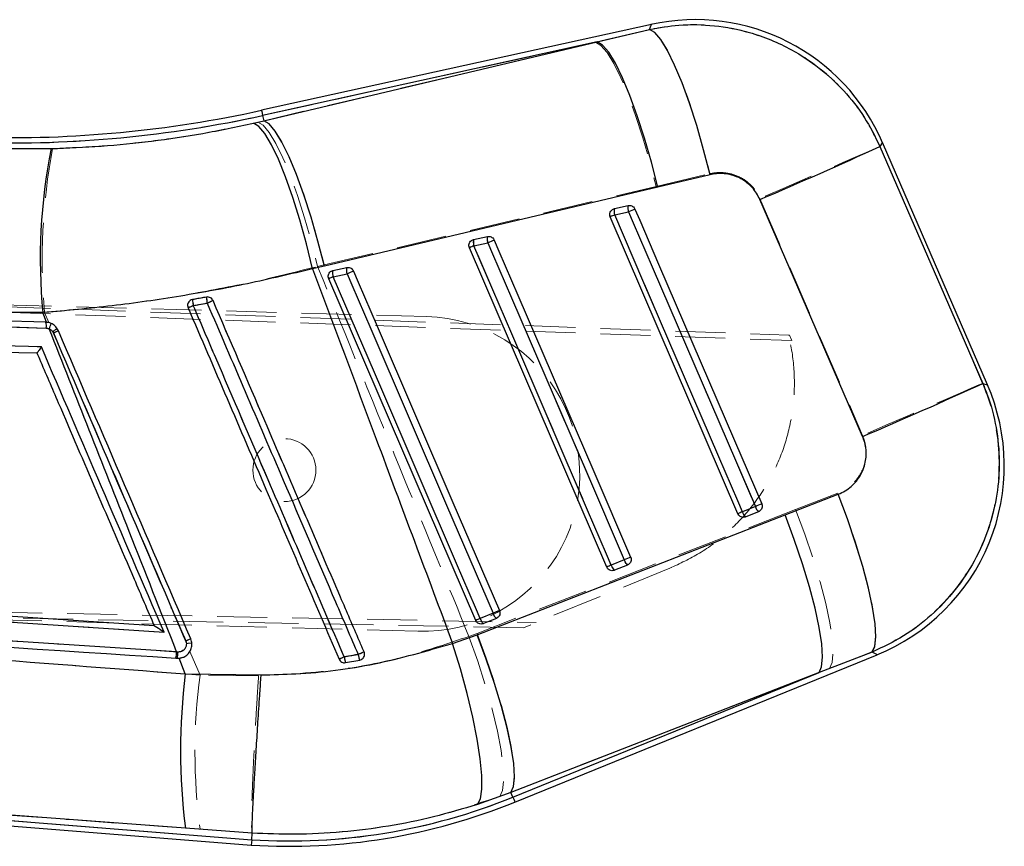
# Model space of a CAD drawing. Header units: millimetres. Extents: x 42 to 356, y 8 to 287.
# Tile 3 of 16: x 179 to 204, y 26 to 47. Entities that reach past the tile are written whole.
import ezdxf

# ---------------------------------------------------------------- set-up
doc = ezdxf.new("R2010")
doc.units = ezdxf.units.MM
doc.linetypes.add('HIDDEN', pattern=[1.905, 1.27, -0.635])

msp = doc.modelspace()

# ---------------------------------------------------------------- linework, layer by layer
at = {"color": 7, "linetype": 'Continuous', "lineweight": 25}
for p, q in [((195.068584, 47.13644), (185.167395, 44.955812)), ((193.691843, 46.694408), (195.015275, 47.009282)), ((193.691843, 46.694408), (185.196557, 44.823415)), ((185.225681, 44.69118), (193.691843, 46.694408)), ((185.196557, 44.823415), (185.225681, 44.69118)), ((184.963555, 44.629825), (185.225681, 44.69118)), ((203.599267, 37.980947), (200.931989, 44.138627)), ((177.958638, 43.991542), (179.827125, 43.982292)), ((196.555302, 43.317914), (195.231207, 43.004754)), ((195.231207, 43.004754), (186.764904, 40.99865)), ((194.126994, 42.45838), (194.478647, 42.535827)), ((197.263495, 34.709026), (194.02095, 42.249932)), ((194.09334, 42.446553), (194.126994, 42.45838)), ((194.135726, 42.300341), (194.487379, 42.377784)), ((190.554165, 41.671506), (190.905818, 41.748954)), ((190.520742, 41.659793), (190.554165, 41.671506)), ((190.562882, 41.513512), (190.914535, 41.590956)), ((193.934777, 33.354411), (190.448114, 41.463054)), ((186.764904, 40.99865), (186.467261, 40.929577)), ((186.948062, 40.872994), (186.981329, 40.88463)), ((186.981329, 40.88463), (187.332981, 40.962077)), ((186.990046, 40.726666), (187.341698, 40.804111)), ((190.606058, 31.999795), (186.87527, 40.676174)), ((179.696501, 39.572099), (158.067048, 40.25211)), ((158.075702, 40.100801), (179.704853, 39.424548)), ((183.418453, 40.148574), (183.383749, 40.138003)), ((179.617182, 39.8163), (177.514286, 39.830582)), ((179.714077, 39.571113), (179.617182, 39.8163)), ((179.714077, 39.571113), (179.696501, 39.572099)), ((179.704853, 39.424548), (179.77842, 39.40826)), ((198.46277, 34.678154), (199.807846, 35.203102)), ((197.706007, 34.892801), (197.378383, 34.759478)), ((197.787904, 34.761312), (197.46028, 34.627985)), ((190.643959, 31.635383), (198.46277, 34.678154)), ((197.46028, 34.627985), (197.445609, 34.622898)), ((194.377259, 33.538222), (194.049627, 33.404898)), ((182.44432, 31.865564), (158.359517, 33.448504)), ((194.131554, 33.273367), (194.116645, 33.26821)), ((194.459186, 33.406695), (194.131554, 33.273367)), ((183.015064, 31.198122), (157.88816, 32.845793)), ((191.048519, 32.183633), (190.720894, 32.050308)), ((191.13046, 32.052078), (190.802836, 31.918751)), ((182.44432, 31.865564), (182.444856, 31.865529)), ((190.802836, 31.918751), (190.787756, 31.913546)), ((190.021314, 31.414606), (190.643959, 31.635383)), ((182.993316, 31.041917), (183.024817, 31.039851)), ((183.046409, 31.195996), (183.015064, 31.198122)), ((183.024817, 31.039851), (183.077157, 31.040291)), ((183.233903, 30.641799), (183.077157, 31.040291)), ((187.661656, 30.989417), (187.683278, 30.995173)), ((191.601501, 27.385238), (200.800434, 31.128728)), ((200.668388, 31.195152), (199.321628, 30.673293)), ((187.302501, 30.926466), (187.661656, 30.989417)), ((183.233903, 30.641799), (185.159788, 30.616546)), ((199.321628, 30.673293), (191.50091, 27.632424)), ((191.550405, 27.510808), (199.321628, 30.673293)), ((156.135221, 28.596268), (184.909657, 26.291482)), ((183.235929, 26.725935), (159.073439, 28.496925)), ((159.073439, 28.496925), (184.919298, 26.426714)), ((191.50091, 27.632424), (190.648765, 27.326379)), ((191.550405, 27.510808), (191.50091, 27.632424)), ((184.931413, 26.596834), (183.235929, 26.725935)), ((184.919298, 26.426714), (184.931413, 26.59675)), ((184.931413, 26.59675), (184.931413, 26.596834)), ((184.919298, 26.426714), (184.909657, 26.291482))]:
    msp.add_line(p, q, dxfattribs=at)
at = {"color": 7, "linetype": 'HIDDEN', "lineweight": 18}
for p, q in [((195.015655, 47.010199), (193.65085, 46.68538)), ((185.196557, 44.823415), (193.65085, 46.68538)), ((193.65085, 46.68538), (185.225726, 44.690952)), ((185.196557, 44.823415), (185.225726, 44.690952)), ((185.225726, 44.690952), (185.077437, 44.655916)), ((179.864921, 43.984991), (177.958675, 43.993203)), ((195.187875, 43.023116), (196.553298, 43.345552)), ((186.762721, 41.027846), (195.187875, 43.023116)), ((194.47846, 42.535735), (194.126808, 42.458288)), ((197.821536, 42.715529), (200.426602, 36.698496)), ((194.02095, 42.249932), (194.135808, 42.299296)), ((194.126808, 42.458288), (194.088206, 42.443894)), ((194.487461, 42.376742), (194.135808, 42.299296)), ((190.905624, 41.748859), (190.553971, 41.671411)), ((190.553971, 41.671411), (190.515437, 41.657052)), ((190.914617, 41.589878), (190.562964, 41.512431)), ((186.594323, 40.988426), (186.762721, 41.027846)), ((153.795634, 40.86884), (198.548467, 39.243844)), ((186.981135, 40.884533), (186.942645, 40.870198)), ((187.332787, 40.961981), (186.981135, 40.884533)), ((187.34178, 40.803009), (186.990128, 40.725562)), ((189.358377, 39.719381), (153.790981, 40.700147)), ((153.791525, 40.719893), (198.631883, 39.105417)), ((183.37451, 40.13355), (183.418446, 40.148567)), ((179.660604, 39.816154), (179.769494, 39.562175)), ((179.884956, 39.301914), (179.866769, 39.335278)), ((198.572286, 39.242979), (198.631883, 39.105417)), ((199.803666, 35.233355), (198.726111, 34.813711)), ((198.726111, 34.813711), (190.640532, 31.671192)), ((197.263495, 34.709026), (197.378383, 34.758404)), ((197.378383, 34.758404), (197.706007, 34.891729)), ((197.460429, 34.628031), (197.78806, 34.761358)), ((197.450773, 34.624489), (197.460429, 34.628031)), ((194.049657, 33.403799), (194.377281, 33.537125)), ((195.534096, 33.325965), (191.818067, 31.813733)), ((194.121987, 33.26985), (194.13171, 33.273415)), ((194.13171, 33.273415), (194.459342, 33.406742)), ((195.581258, 33.345156), (195.534096, 33.325965)), ((191.818067, 31.813733), (153.565817, 32.534537)), ((153.569923, 32.683485), (192.140416, 31.944911)), ((153.570466, 32.703186), (189.137862, 31.72242)), ((190.720931, 32.049191), (191.048556, 32.182517)), ((190.802992, 31.918799), (191.130624, 32.052126)), ((190.793224, 31.915219), (190.802992, 31.918799)), ((190.640532, 31.671192), (190.435291, 31.593793)), ((183.262259, 31.414077), (183.246285, 31.478912)), ((183.3504, 31.208458), (183.607713, 30.608214)), ((187.772901, 31.198931), (187.77679, 31.183499)), ((199.584656, 30.780332), (200.663232, 31.197748)), ((191.498481, 27.638392), (199.584656, 30.780332)), ((199.584656, 30.780332), (191.550405, 27.510808)), ((185.095132, 30.594527), (183.607713, 30.608214)), ((184.919298, 26.426714), (159.312685, 28.477763)), ((191.217624, 27.531117), (191.498481, 27.638392)), ((191.550405, 27.510808), (191.498481, 27.638392)), ((183.608525, 26.69629), (184.931361, 26.596449))]:
    msp.add_line(p, q, dxfattribs=at)
at = {"color": 8, "linetype": 'Continuous', "lineweight": 25, "flags": 128}
for points in [[(195.015275, 47.009282), (195.062616, 47.122203), (195.068584, 47.13644)], [(185.167395, 44.955812), (185.169221, 44.947533), (185.174689, 44.922697), (185.183801, 44.881318), (185.196557, 44.823415)], [(200.931989, 44.138627), (200.925031, 44.127235), (200.869621, 44.036497)], [(203.480043, 38.01907), (203.586445, 37.985047), (203.599267, 37.980947)], [(200.800434, 31.128728), (200.786323, 31.135828), (200.668388, 31.195152)], [(191.550405, 27.510808), (191.572749, 27.455891), (191.588723, 27.416645), (191.598312, 27.393091), (191.601501, 27.385238)]]:
    msp.add_lwpolyline(points, dxfattribs=at)
at = {"color": 7, "linetype": 'Continuous', "lineweight": 25, "flags": 128}
for points in [[(196.555302, 43.317914), (196.393066, 43.954156), (196.217418, 44.56667), (196.032994, 45.13926), (195.844681, 45.656785), (195.657455, 46.105561), (195.476264, 46.473719), (195.3059, 46.751526), (195.150868, 46.931634), (195.015275, 47.009282)], [(195.231207, 43.004754), (195.069001, 43.637652), (194.893517, 44.24717), (194.709346, 44.817352), (194.521309, 45.333273), (194.334336, 45.781427), (194.153317, 46.150082), (193.982982, 46.429587), (193.827809, 46.612627), (193.691843, 46.694408)], [(186.467261, 40.929577), (186.310814, 41.563461), (186.140955, 42.174046), (185.962126, 42.745364), (185.779006, 43.262479), (185.596385, 43.71187), (185.419031, 44.081787), (185.251587, 44.362559), (185.098425, 44.546844), (184.963555, 44.629825)], [(186.764904, 40.99865), (186.602712, 41.631909), (186.427221, 42.241833), (186.243051, 42.812438), (186.055013, 43.328777), (185.86804, 43.777317), (185.687029, 44.146308), (185.516723, 44.426081), (185.361587, 44.609305), (185.225681, 44.69118)], [(200.869621, 44.036497), (202.163757, 41.053348), (203.480043, 38.01907)], [(200.429448, 36.669514), (199.115366, 39.704676), (197.823428, 42.6887)], [(197.378383, 34.759478), (197.258093, 35.039206), (196.77695, 36.158117), (194.852375, 40.633762), (194.135726, 42.300341)], [(194.487379, 42.377784), (194.607661, 42.098055), (195.088812, 40.979145), (197.013386, 36.503501), (197.706007, 34.892801)], [(194.64966, 42.446716), (194.769942, 42.166987), (195.251071, 41.04807), (197.1756, 36.572403), (197.868199, 34.961699)], [(194.049627, 33.404898), (193.929345, 33.684626), (193.448209, 34.803537), (191.523657, 39.279183), (190.562882, 41.513512)], [(190.914535, 41.590956), (191.034824, 41.311227), (191.515961, 40.192316), (193.440513, 35.716672), (194.377259, 33.538222)], [(191.076823, 41.659848), (191.197105, 41.380119), (191.678234, 40.261204), (193.602749, 35.785543), (194.539481, 33.607091)], [(187.341698, 40.804111), (187.46198, 40.524383), (187.943117, 39.405472), (189.867654, 34.929828), (191.048519, 32.183633)], [(187.503979, 40.872976), (187.624262, 40.593248), (188.10539, 39.474334), (190.029905, 34.998679), (191.210755, 32.25248)], [(190.720894, 32.050308), (190.600612, 32.330036), (190.119476, 33.448947), (188.194939, 37.924591), (186.990046, 40.726666)], [(200.668388, 31.195152), (200.737224, 31.339111), (200.762437, 31.581694), (200.743341, 31.916265), (200.68045, 32.333669), (200.575501, 32.822488), (200.431348, 33.369347), (200.251945, 33.959285), (200.042196, 34.576163), (199.807846, 35.203102)], [(199.321628, 30.673293), (199.388333, 30.821157), (199.411982, 31.066384), (199.391939, 31.402338), (199.328744, 31.81993), (199.2241, 32.307859), (199.080855, 32.852925), (198.902868, 33.440379), (198.694967, 34.054326), (198.46277, 34.678154)], [(191.50091, 27.632424), (191.567764, 27.780273), (191.591591, 28.025404), (191.571758, 28.361192), (191.508786, 28.778558), (191.404388, 29.266218), (191.261382, 29.810989), (191.083641, 30.398142), (190.875956, 31.011804), (190.643959, 31.635383)], [(190.648765, 27.326379), (190.724679, 27.471254), (190.762997, 27.717234), (190.76267, 28.057571), (190.723703, 28.482934), (190.647156, 28.981656), (190.535144, 29.54006), (190.390729, 30.142834), (190.217868, 30.773448), (190.021314, 31.414606)]]:
    msp.add_lwpolyline(points, dxfattribs=at)
at = {"color": 7, "linetype": 'HIDDEN', "lineweight": 18, "flags": 128}
for points in [[(195.068584, 47.13644), (195.062742, 47.122508), (195.015655, 47.010199)], [(195.015655, 47.010199), (195.151203, 46.93343), (195.306026, 46.75505), (195.476048, 46.479735), (195.656829, 46.114704), (195.843623, 45.669527), (196.031526, 45.155875), (196.215623, 44.587214), (196.391077, 43.978453), (196.553298, 43.345552)], [(193.65085, 46.68538), (193.786793, 46.604363), (193.94178, 46.422996), (194.111788, 46.145983), (194.292397, 45.780508), (194.478937, 45.336051), (194.666558, 44.824141), (194.850393, 44.258055), (195.025683, 43.652477), (195.187875, 43.023116)], [(185.196557, 44.823415), (185.183801, 44.881318), (185.174689, 44.922697), (185.169221, 44.947533), (185.167395, 44.955812)], [(185.077437, 44.655916), (185.212762, 44.574241), (185.366609, 44.392214), (185.534977, 44.114553), (185.713515, 43.748453), (185.897589, 43.303401), (186.082438, 42.790929), (186.263256, 42.224317), (186.435372, 41.618247), (186.594323, 40.988426)], [(185.225726, 44.690952), (185.361662, 44.609909), (185.516634, 44.428487), (185.686634, 44.151395), (185.867243, 43.785822), (186.053776, 43.341253), (186.241396, 42.829221), (186.42524, 42.263011), (186.600529, 41.657314), (186.762721, 41.027846)], [(200.869837, 44.036858), (200.774544, 43.995423), (200.581373, 43.9116), (200.295561, 43.787653), (199.924827, 43.626935), (199.479201, 43.433791), (198.970721, 43.21344), (198.413142, 42.971843), (197.821536, 42.715529)], [(200.869837, 44.036858), (200.925105, 44.127355), (200.931989, 44.138627)], [(203.476102, 38.02033), (202.16246, 41.052866), (200.869837, 44.036858)], [(194.135808, 42.299296), (194.25609, 42.019561), (194.737234, 40.900621), (196.661808, 36.424863), (197.378383, 34.758404)], [(194.487461, 42.376742), (194.514506, 42.388371), (194.541477, 42.399968), (194.567353, 42.411096), (194.591165, 42.421337), (194.612012, 42.430305), (194.629111, 42.437662), (194.641822, 42.443132), (194.649667, 42.446508)], [(197.706007, 34.891729), (197.585725, 35.171464), (197.104581, 36.290404), (195.180007, 40.766162), (194.487461, 42.376742)], [(197.868184, 34.961485), (197.747902, 35.24122), (197.266766, 36.360161), (195.342206, 40.835926), (194.649667, 42.446508)], [(190.448114, 41.463054), (190.450222, 41.463959), (190.456488, 41.46665), (190.466718, 41.471048), (190.480598, 41.477017), (190.497719, 41.484379), (190.517568, 41.492912), (190.53954, 41.502357), (190.562964, 41.512431)], [(190.562964, 41.512431), (190.683254, 41.232696), (191.16439, 40.113756), (193.088957, 35.637995), (194.049657, 33.403799)], [(190.914617, 41.589878), (190.941662, 41.601508), (190.968633, 41.613104), (190.994509, 41.624232), (191.018321, 41.634472), (191.039176, 41.643438), (191.056275, 41.650792), (191.068985, 41.656259), (191.076823, 41.659632)], [(194.377281, 33.537125), (194.256999, 33.81686), (193.775856, 34.9358), (191.851289, 39.411561), (190.914617, 41.589878)], [(194.539466, 33.606872), (194.419184, 33.886607), (193.938047, 35.005548), (192.013488, 39.481314), (191.076823, 41.659632)], [(187.503987, 40.872756), (187.496149, 40.869385), (187.483438, 40.86392), (187.466332, 40.856566), (187.445485, 40.847601), (187.421673, 40.837363), (187.395797, 40.826236), (187.368826, 40.814639), (187.34178, 40.803009)], [(191.048556, 32.182517), (190.928274, 32.462252), (190.447137, 33.581193), (188.522571, 38.056955), (187.34178, 40.803009)], [(191.210747, 32.252258), (191.090465, 32.531993), (190.609329, 33.650935), (188.684777, 38.1267), (187.503987, 40.872756)], [(186.990128, 40.725562), (186.966696, 40.715488), (186.944731, 40.706041), (186.924883, 40.697507), (186.907762, 40.690144), (186.893874, 40.684174), (186.883644, 40.679775), (186.877386, 40.677082), (186.87527, 40.676174)], [(186.990128, 40.725562), (187.11041, 40.445828), (187.591553, 39.326887), (189.516113, 34.851124), (190.720931, 32.049191)], [(203.476102, 38.02033), (203.380794, 37.978892), (203.187556, 37.895041), (202.901625, 37.771046), (202.530735, 37.61026), (202.084907, 37.417033), (201.576219, 37.196593), (201.018416, 36.954901), (200.426602, 36.698496)], [(203.599267, 37.980947), (203.585134, 37.985468), (203.476102, 38.02033)], [(200.663232, 31.197748), (200.733551, 31.343938), (200.759926, 31.589322), (200.741634, 31.927143), (200.679184, 32.348099), (200.57428, 32.840597), (200.429828, 33.391075), (200.249792, 33.984375), (200.039142, 34.604157), (199.803666, 35.233355)], [(197.706007, 34.891729), (197.733053, 34.903359), (197.760024, 34.914956), (197.7859, 34.926084), (197.809704, 34.936324), (197.830551, 34.94529), (197.84765, 34.952645), (197.860353, 34.958112), (197.868184, 34.961485)], [(198.726111, 34.813711), (198.95985, 34.186997), (199.169033, 33.569553), (199.347944, 32.97823), (199.49171, 32.429169), (199.596391, 31.937358), (199.659147, 31.516221), (199.678258, 31.177251), (199.653194, 30.929703), (199.584656, 30.780332)], [(194.377281, 33.537125), (194.404327, 33.548754), (194.431298, 33.560351), (194.457174, 33.571478), (194.480986, 33.581717), (194.501825, 33.590682), (194.518924, 33.598035), (194.531635, 33.603501), (194.539466, 33.606872)], [(193.934777, 33.354411), (193.936885, 33.355316), (193.943151, 33.358009), (193.953381, 33.362407), (193.967269, 33.368378), (193.984397, 33.375741), (194.004246, 33.384275), (194.026225, 33.393723), (194.049657, 33.403799)], [(191.210747, 32.252258), (191.202917, 32.248888), (191.190206, 32.243424), (191.173107, 32.236072), (191.15226, 32.227108), (191.128448, 32.21687), (191.102573, 32.205743), (191.075609, 32.194147), (191.048556, 32.182517)], [(190.720931, 32.049191), (190.697499, 32.039115), (190.675528, 32.029667), (190.655679, 32.021132), (190.63855, 32.013767), (190.624662, 32.007796), (190.614433, 32.003396), (190.608174, 32.000703), (190.606058, 31.999795)], [(190.435291, 31.593793), (190.657311, 30.961053), (190.854967, 30.337806), (191.022844, 29.74114), (191.156321, 29.187416), (191.251763, 28.691818), (191.306532, 28.267934), (191.319131, 27.927387), (191.289224, 27.679516), (191.217624, 27.531117)], [(190.640532, 31.671192), (190.874212, 31.044554), (191.083328, 30.427196), (191.262164, 29.835965), (191.405848, 29.286995), (191.510462, 28.795265), (191.573144, 28.374196), (191.592187, 28.035278), (191.567072, 27.787758), (191.498481, 27.638392)], [(200.663232, 31.197748), (200.784602, 31.136695), (200.800434, 31.128728)], [(191.601501, 27.385238), (191.598312, 27.393091), (191.588723, 27.416645), (191.572749, 27.455891), (191.550405, 27.510808)]]:
    msp.add_lwpolyline(points, dxfattribs=at)
at = {"color": 7, "linetype": 'HIDDEN', "lineweight": 18}
msp.add_circle((185.749449, 35.817376), 0.8, dxfattribs=at)
at = {"color": 7, "linetype": 'Continuous', "lineweight": 25}
for centre, radius, start, end in [((196.181969, 42.081093), 5.1765, 23.1415544, 102.5933646), ((178.783179, 73.943494), 29.817954, 268.4219024, 282.4204769), ((178.783179, 73.943494), 29.682384, 268.4212722, 282.4204769), ((141.671388, 173.715727), 142.552213, 293.19770419, 294.53657514), ((193.88775, 41.18543), 14.336096, 168.7498828, 185.480232), ((194.740279, 42.47102), 0.26954, 166.0876216, 200.2372566), ((195.887953, 38.154884), 4.500568, 112.9130971, 114.509059), ((194.38861, 42.393575), 0.269523, 166.0871448, 200.2379194), ((198.581735, 32.964362), 10.265294, 112.5224611, 113.5065745), ((191.167358, 41.684144), 0.269451, 166.0825196, 200.2334072), ((192.241095, 37.540608), 4.312813, 112.8999044, 114.5655184), ((190.815645, 41.606695), 0.269392, 166.0791582, 200.2369172), ((194.830958, 32.590627), 9.815512, 112.4867356, 113.5158924), ((187.242747, 40.819834), 0.269329, 166.0789327, 200.2383319), ((187.594404, 40.89728), 0.269334, 166.0789952, 200.2381951), ((191.159062, 32.034066), 9.564829, 112.466167, 113.5221932), ((188.616353, 36.874091), 4.181772, 112.8863204, 114.6044109), ((199.982984, 1.39813), 41.994203, 113.202717, 113.399652), ((184.208542, 40.171291), 0.790416, 181.646938, 192.8352376), ((184.406336, 40.205975), 0.633103, 179.4878577, 193.5131791), ((196.582745, 10.378974), 32.318443, 113.0295603, 113.3165464), ((179.269077, 39.473893), 0.438561, 353.539647, 12.9398624), ((179.308202, 39.646765), 0.527248, 333.1048221, 348.7143021), ((177.675147, 44.525081), 5.671495, 292.9284779, 294.3302775), ((144.05716, 168.218552), 143.118777, 293.19643014, 294.53189775), ((198.849248, 35.923414), 5.1765, 291.9681394, 23.6868472), ((199.144675, 30.581333), 4.536153, 112.915992, 114.5009435), ((197.620183, 34.818827), 0.248978, 193.7902921, 230.0407768), ((201.835434, 25.397149), 10.354688, 112.5279578, 113.5030445), ((197.947898, 34.952212), 0.24908, 193.7994015, 230.0334885), ((198.298299, 24.527616), 9.826778, 112.4891002, 113.5166642), ((194.619125, 33.597598), 0.249048, 193.792717, 230.0435646), ((195.735548, 29.413845), 4.332532, 112.9004183, 114.5596007), ((194.291639, 33.46436), 0.249209, 193.8039801, 230.0310954), ((194.870543, 23.402789), 9.57659, 112.4675317, 113.5219748), ((192.3625, 28.162476), 4.220202, 112.8915145, 114.5948138), ((190.962863, 32.109723), 0.249157, 193.7958169, 230.0381892), ((191.290595, 32.243117), 0.249278, 193.805561, 230.0293325), ((180.502087, 37.944362), 7.023788, 292.9831138, 294.1346963), ((182.453844, 31.196643), 0.561222, 343.9965211, 0.150984), ((182.478845, 31.194913), 0.567565, 344.1448253, 0.1092899), ((194.528534, 14.088393), 18.471108, 113.1449596, 113.5842219), ((187.821468, 31.124903), 0.555611, 185.3783742, 200.9252962), ((195.555338, 12.768664), 20.00608, 112.8931414, 113.3638801), ((188.082236, 31.183844), 0.463346, 186.1329928, 204.8102964), ((198.996252, 28.692024), 15.882483, 172.948434, 187.11087), ((185.860313, 41.493152), 15.095796, 266.4260844, 292.1437796), ((185.860313, 41.493152), 15.231366, 266.4201996, 292.1437796)]:
    msp.add_arc(centre, radius, start, end, dxfattribs=at)
at = {"color": 7, "linetype": 'HIDDEN', "lineweight": 18}
for centre, radius, start, end in [((178.783179, 73.943494), 29.817954, 268.4219024, 282.4204769), ((194.911003, 41.158148), 15.309331, 169.3593677, 185.0289195), ((194.744758, 42.471058), 0.27404, 166.3486576, 200.1312228), ((194.393104, 42.393612), 0.274037, 166.3486402, 200.131278), ((191.171853, 41.684174), 0.273974, 166.3435748, 200.1314826), ((190.820197, 41.606726), 0.273971, 166.3435056, 200.1315897), ((187.24726, 40.819848), 0.273873, 166.3384619, 200.1370119), ((187.598981, 40.897299), 0.273939, 166.3425289, 200.1329071), ((177.906567, 52.783356), 13.933199, 292.7973664, 293.3928079), ((184.276266, 40.183005), 0.858511, 182.2989801, 192.6220828), ((184.451661, 40.213671), 0.678422, 180.1729118, 193.2922945), ((175.618077, 59.181761), 20.797442, 293.1411263, 293.5859194), ((179.269363, 39.474011), 0.438256, 353.5337665, 12.9331642), ((189.248119, 35.7209), 4, 268.4204769, 88.4204769), ((179.051365, 40.60274), 1.507097, 302.7546352, 308.0331255), ((177.418125, 45.123763), 6.322909, 292.9633166, 294.2173689), ((197.612842, 34.814951), 0.241182, 193.5596355, 230.8062883), ((197.940475, 34.948292), 0.241194, 193.5628848, 230.8083295), ((194.611767, 33.593691), 0.241212, 193.5626594, 230.8086788), ((194.284131, 33.460348), 0.241196, 193.5593188, 230.80696), ((190.955496, 32.105794), 0.241297, 193.5668838, 230.8010183), ((191.283089, 32.239111), 0.241265, 193.5663576, 230.8065113), ((180.287069, 38.446408), 7.569872, 293.011776, 294.0661563), ((183.403772, 29.980566), 1.440479, 90.0762991, 95.6378157), ((182.480874, 31.195017), 0.565655, 344.0792879, 0.1166132), ((180.449798, 46.861808), 17.198974, 292.8854405, 293.3644433), ((187.971409, 31.149056), 0.704971, 186.182444, 198.4057021), ((177.236179, 55.412771), 26.407055, 293.1640828, 293.516405), ((188.181273, 31.202407), 0.561575, 186.9353128, 202.2885995), ((187.633401, 31.139023), 0.15225, 280.6944534, 292.7576058), ((198.410004, 28.655325), 14.930559, 172.4842845, 187.5395047), ((185.860313, 41.493152), 15.095796, 266.4260844, 292.1437796)]:
    msp.add_arc(centre, radius, start, end, dxfattribs=at)
at = {"color": 7, "linetype": 'Continuous', "lineweight": 25}
for points, knots in [([(195.015275, 47.009282), (195.263759, 47.052981), (195.80962, 47.148977), (196.6703, 47.126307), (197.64459, 46.941924), (198.548448, 46.569751), (199.342936, 46.044412), (199.965079, 45.466816), (200.492084, 44.796977), (200.743775, 44.289991), (200.869621, 44.036497)], [0, 0, 0, 0, 0.1063093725, 0.2335368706, 0.3607623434, 0.5233606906, 0.6423487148, 0.761337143, 0.8806684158, 1, 1, 1, 1]), ([(179.827125, 43.982292), (180.25129, 43.99925), (181.102755, 44.033292), (182.391328, 44.166055), (183.686954, 44.356425), (184.536801, 44.538431), (184.963555, 44.629825)], [0, 0, 0, 0, 0.245094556, 0.491999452, 0.744905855, 1, 1, 1, 1]), ([(197.823428, 42.6887), (197.765538, 42.796333), (197.70738, 42.904465), (197.543679, 43.083338), (197.377548, 43.211976), (197.065243, 43.335545), (196.790985, 43.362739), (196.609291, 43.328182), (196.555302, 43.317914)], [0, 0, 0, 0, 0.23515644, 0.236245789, 0.472330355, 0.63524803, 0.891618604, 1, 1, 1, 1]), ([(194.478647, 42.535827), (194.483484, 42.536736), (194.504816, 42.540746), (194.544274, 42.538325), (194.591714, 42.518553), (194.62874, 42.486414), (194.643194, 42.458987), (194.64966, 42.446716)], [0, 0, 0, 0, 0.071479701, 0.315233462, 0.558974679, 0.802693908, 1, 1, 1, 1]), ([(194.02095, 42.249932), (194.015783, 42.266111), (194.005451, 42.298467), (194.011121, 42.350046), (194.032211, 42.396627), (194.062267, 42.428992), (194.085181, 42.441943), (194.09334, 42.446553)], [0, 0, 0, 0, 0.217802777, 0.435562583, 0.654706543, 0.877060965, 1, 1, 1, 1]), ([(190.905818, 41.748954), (190.910744, 41.749877), (190.932166, 41.753891), (190.971711, 41.751388), (191.019113, 41.731528), (191.056017, 41.699392), (191.070409, 41.672038), (191.076823, 41.659848)], [0, 0, 0, 0, 0.072785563, 0.31653017, 0.56026626, 0.804021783, 1, 1, 1, 1]), ([(190.448114, 41.463054), (190.442943, 41.479233), (190.432603, 41.511588), (190.438287, 41.563167), (190.459374, 41.609747), (190.489492, 41.642181), (190.5125, 41.655148), (190.520742, 41.659793)], [0, 0, 0, 0, 0.217556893, 0.435070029, 0.653952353, 0.87604197, 1, 1, 1, 1]), ([(186.467261, 40.929577), (185.917178, 40.799002), (184.813606, 40.537043), (183.109587, 40.226066), (181.373463, 39.973695), (180.203811, 39.868873), (179.617182, 39.8163)], [0, 0, 0, 0, 0.246126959, 0.493778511, 0.746108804, 1, 1, 1, 1]), ([(186.467261, 40.929577), (187.005114, 39.487346), (188.188154, 36.315075), (189.374387, 33.143995), (190.021314, 31.414606)], [0, 0, 0, 0, 0.454636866, 1, 1, 1, 1]), ([(186.87527, 40.676174), (186.870102, 40.692354), (186.859768, 40.72471), (186.86545, 40.776288), (186.886538, 40.822865), (186.916692, 40.85535), (186.939763, 40.868326), (186.948062, 40.872994)], [0, 0, 0, 0, 0.217389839, 0.4347332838, 0.6534470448, 0.8753402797, 1, 1, 1, 1]), ([(187.332981, 40.962077), (187.337969, 40.96301), (187.359453, 40.967027), (187.399058, 40.964469), (187.446437, 40.944555), (187.483248, 40.912413), (187.497599, 40.885112), (187.503979, 40.872976)], [0, 0, 0, 0, 0.0736919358, 0.3174202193, 0.5611653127, 0.8049153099, 1, 1, 1, 1]), ([(183.383749, 40.138003), (183.368756, 40.129547), (183.33877, 40.112636), (183.307606, 40.070149), (183.291719, 40.02085), (183.292351, 39.97486), (183.301707, 39.948683), (183.305309, 39.938605)], [0, 0, 0, 0, 0.216343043, 0.43269378, 0.648885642, 0.864827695, 1, 1, 1, 1]), ([(183.773258, 40.211634), (183.675596, 40.194275), (183.557356, 40.17326), (183.439045, 40.152233), (183.418453, 40.148574)], [0, 0, 0, 0, 0.8259527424, 1, 1, 1, 1]), ([(183.437877, 39.995701), (183.488004, 40.004556), (183.605667, 40.02534), (183.723262, 40.046114), (183.790759, 40.058038)], [0, 0, 0, 0, 0.426017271, 1, 1, 1, 1]), ([(187.268303, 31.072824), (186.625066, 32.571202), (185.538577, 35.102108), (184.261784, 38.076408), (183.62821, 39.552321), (183.437877, 39.995701)], [0, 0, 0, 0, 0.503777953, 0.850929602, 1, 1, 1, 1]), ([(183.939577, 40.121739), (183.931818, 40.135999), (183.915847, 40.165353), (183.875186, 40.197083), (183.826453, 40.214606), (183.79107, 40.214726), (183.773789, 40.211726), (183.773258, 40.211634)], [0, 0, 0, 0, 0.2376124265, 0.4890883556, 0.7405648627, 0.9920246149, 1, 1, 1, 1]), ([(183.790759, 40.058038), (184.433722, 38.560248), (185.519764, 36.030298), (186.796696, 33.055736), (187.430668, 31.578964), (187.621542, 31.134342)], [0, 0, 0, 0, 0.503530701, 0.850524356, 1, 1, 1, 1]), ([(187.772699, 31.198905), (187.733345, 31.29051), (187.533735, 31.755147), (186.693149, 33.711931), (185.454783, 36.594598), (184.376679, 39.104238), (183.939577, 40.121739)], [0, 0, 0, 0, 0.030799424, 0.156219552, 0.657900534, 1, 1, 1, 1]), ([(183.305309, 39.938605), (183.634926, 39.171351), (184.294162, 37.636841), (185.571834, 34.662863), (186.519882, 32.456138), (187.138305, 31.016664)], [0, 0, 0, 0, 0.257988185, 0.51597677, 1, 1, 1, 1]), ([(179.580987, 38.946564), (176.050848, 39.056737), (169.031654, 39.2758), (162.013542, 39.495653), (158.525024, 39.604936)], [0, 0, 0, 0, 0.502926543, 1, 1, 1, 1]), ([(180.01178, 39.357296), (179.99245, 39.392381), (179.953792, 39.462549), (179.855968, 39.535717), (179.771167, 39.565144), (179.722923, 39.570188), (179.714077, 39.571113)], [0, 0, 0, 0, 0.309933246, 0.61985825, 0.93029641, 1, 1, 1, 1]), ([(158.507255, 39.451795), (158.566149, 39.449935), (159.029304, 39.435306), (161.109526, 39.369628), (168.036777, 39.151165), (174.56057, 38.946702), (179.467023, 38.792927)], [0, 0, 0, 0, 0.008430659, 0.066300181, 0.29777757, 1, 1, 1, 1]), ([(179.77842, 39.40826), (179.783781, 39.405761), (179.809585, 39.393732), (179.851637, 39.361663), (179.873646, 39.321684), (179.884658, 39.301681)], [0, 0, 0, 0, 0.115850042, 0.557601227, 1, 1, 1, 1]), ([(183.015064, 31.198122), (182.61413, 32.216883), (181.536847, 34.954227), (180.456619, 37.690407), (179.77842, 39.40826)], [0, 0, 0, 0, 0.372171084, 1, 1, 1, 1]), ([(179.884658, 39.301681), (180.444631, 37.99775), (181.564576, 35.389889), (182.684588, 32.782044), (183.244594, 31.478122)], [0, 0, 0, 0, 0.499999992, 1, 1, 1, 1]), ([(183.373996, 31.534545), (182.81361, 32.838334), (181.692838, 35.445909), (180.572132, 38.053501), (180.01178, 39.357296)], [0, 0, 0, 0, 0.50000009, 1, 1, 1, 1]), ([(179.580987, 38.946564), (179.580642, 38.946056), (179.578352, 38.942683), (179.564364, 38.922082), (179.540033, 38.887009), (179.510506, 38.845951), (179.48811, 38.816253), (179.472788, 38.797445), (179.468861, 38.794367), (179.467023, 38.792927)], [0, 0, 0, 0, 0.007098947, 0.047102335, 0.287224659, 0.494911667, 0.676272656, 0.848547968, 1, 1, 1, 1]), ([(179.467023, 38.792927), (179.488103, 38.743877), (179.669488, 38.321823), (180.492105, 36.407761), (181.463454, 34.147688), (182.274521, 32.260626), (182.44432, 31.865564)], [0, 0, 0, 0, 0.021241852, 0.182775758, 0.828911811, 1, 1, 1, 1]), ([(182.693929, 31.701787), (182.164978, 32.932765), (181.12729, 35.347678), (180.089684, 37.762616), (179.580987, 38.946564)], [0, 0, 0, 0, 0.509740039, 1, 1, 1, 1]), ([(203.480043, 38.01907), (203.520897, 37.918357), (203.667599, 37.556707), (203.839631, 36.895105), (203.919915, 36.047604), (203.858359, 35.195701), (203.653086, 34.337692), (203.296175, 33.516579), (202.794958, 32.760096), (202.189762, 32.120207), (201.479148, 31.574688), (200.941288, 31.322903), (200.668388, 31.195152)], [0, 0, 0, 0, 0.039750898, 0.1427410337, 0.2486294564, 0.3497685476, 0.4536479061, 0.569704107, 0.6751008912, 0.783593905, 0.890199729, 1, 1, 1, 1]), ([(199.807846, 35.203102), (199.810688, 35.204223), (199.930499, 35.25147), (200.152941, 35.386396), (200.360401, 35.639651), (200.489771, 35.928996), (200.540427, 36.24251), (200.49385, 36.512164), (200.438361, 36.647738), (200.429448, 36.669514)], [0, 0, 0, 0, 0.005214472, 0.219786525, 0.43465245, 0.550719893, 0.753912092, 0.960472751, 1, 1, 1, 1]), ([(197.868199, 34.961699), (197.869442, 34.95864), (197.877101, 34.939797), (197.88358, 34.902137), (197.875522, 34.850915), (197.850972, 34.80563), (197.819094, 34.77601), (197.795895, 34.765078), (197.787904, 34.761312)], [0, 0, 0, 0, 0.041062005, 0.25295446, 0.46484508, 0.676740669, 0.88864116, 1, 1, 1, 1]), ([(197.445609, 34.622898), (197.428523, 34.619746), (197.394345, 34.613442), (197.342683, 34.62644), (197.298636, 34.654672), (197.274199, 34.685811), (197.265275, 34.705166), (197.263495, 34.709026)], [0, 0, 0, 0, 0.237450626, 0.474975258, 0.710436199, 0.942249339, 1, 1, 1, 1]), ([(194.539481, 33.607091), (194.540753, 33.603951), (194.548426, 33.585021), (194.554866, 33.547265), (194.54671, 33.496058), (194.522088, 33.450813), (194.490224, 33.421309), (194.467102, 33.410422), (194.459186, 33.406695)], [0, 0, 0, 0, 0.042126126, 0.254020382, 0.465914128, 0.677811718, 0.889701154, 1, 1, 1, 1]), ([(158.361361, 33.297312), (162.371753, 33.034051), (170.482945, 32.501594), (178.593467, 31.970363), (182.693929, 31.701787)], [0, 0, 0, 0, 0.494426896, 1, 1, 1, 1]), ([(194.116645, 33.26821), (194.099552, 33.265088), (194.065359, 33.258842), (194.013718, 33.271929), (193.969716, 33.300237), (193.945404, 33.331354), (193.936519, 33.35063), (193.934777, 33.354411)], [0, 0, 0, 0, 0.23775249, 0.475579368, 0.711300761, 0.943368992, 1, 1, 1, 1]), ([(157.866639, 32.693255), (157.967625, 32.686602), (158.472558, 32.653338), (160.593256, 32.513654), (168.86826, 31.968864), (176.738572, 31.45238), (182.993316, 31.041917)], [0, 0, 0, 0, 0.012056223, 0.060281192, 0.253180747, 1, 1, 1, 1]), ([(159.084999, 32.505572), (159.494272, 32.473304), (167.543448, 31.838692), (175.59333, 31.224634), (183.233903, 30.641799)], [0, 0, 0, 0, 0.050846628, 1, 1, 1, 1]), ([(191.210755, 32.25248), (191.212051, 32.249286), (191.219755, 32.230303), (191.22613, 32.192471), (191.217933, 32.141278), (191.193264, 32.096055), (191.161402, 32.066633), (191.138326, 32.055778), (191.13046, 32.052078)], [0, 0, 0, 0, 0.0428736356, 0.2547519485, 0.4666332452, 0.6785098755, 0.890409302, 1, 1, 1, 1]), ([(190.787756, 31.913546), (190.770658, 31.910444), (190.736459, 31.904238), (190.684833, 31.917385), (190.640866, 31.945748), (190.616633, 31.976846), (190.607776, 31.996069), (190.606058, 31.999795)], [0, 0, 0, 0, 0.237952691, 0.475971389, 0.711871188, 0.944137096, 1, 1, 1, 1]), ([(182.444856, 31.865529), (182.447072, 31.864799), (182.45209, 31.863145), (182.475537, 31.849545), (182.523402, 31.819161), (182.599511, 31.767919), (182.661351, 31.724937), (182.693425, 31.702145), (182.693929, 31.701787)], [0, 0, 0, 0, 0.08420544, 0.19069314, 0.358758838, 0.662836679, 0.994700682, 1, 1, 1, 1]), ([(183.179968, 31.064588), (183.184329, 31.066405), (183.225507, 31.083555), (183.297095, 31.131928), (183.370131, 31.229522), (183.406093, 31.345575), (183.403783, 31.451785), (183.382137, 31.511927), (183.373996, 31.534545)], [0, 0, 0, 0, 0.025172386, 0.237671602, 0.449922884, 0.661601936, 0.872732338, 1, 1, 1, 1]), ([(183.244594, 31.478122), (183.251749, 31.455367), (183.26579, 31.410711), (183.25674, 31.340283), (183.226966, 31.27776), (183.177735, 31.22913), (183.115031, 31.198124), (183.069286, 31.196705), (183.046409, 31.195996)], [0, 0, 0, 0, 0.1719491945, 0.3374548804, 0.5031187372, 0.6688060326, 0.8343690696, 1, 1, 1, 1]), ([(185.159788, 30.616546), (185.453334, 30.622879), (186.419731, 30.643728), (188.071401, 30.85126), (189.366393, 31.225394), (190.021314, 31.414606)], [0, 0, 0, 0, 0.177383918, 0.583974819, 1, 1, 1, 1]), ([(183.077157, 31.040291), (183.0935, 31.042218), (183.12868, 31.046366), (183.162083, 31.058234), (183.179968, 31.064588)], [0, 0, 0, 0, 0.464546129, 1, 1, 1, 1]), ([(187.138305, 31.016664), (187.146595, 31.001604), (187.163176, 30.971483), (187.205136, 30.940246), (187.253322, 30.923071), (187.286466, 30.925359), (187.302501, 30.926466)], [0, 0, 0, 0, 0.253855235, 0.507729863, 0.761839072, 1, 1, 1, 1]), ([(187.621542, 31.134342), (187.577937, 31.126264), (187.460465, 31.104501), (187.342488, 31.085053), (187.268303, 31.072824)], [0, 0, 0, 0, 0.371193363, 1, 1, 1, 1]), ([(187.683278, 30.995173), (187.698836, 31.00235), (187.729956, 31.016705), (187.764307, 31.056389), (187.784011, 31.104104), (187.787501, 31.154273), (187.7774, 31.184731), (187.772699, 31.198905)], [0, 0, 0, 0, 0.205297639, 0.410629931, 0.615945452, 0.821268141, 1, 1, 1, 1]), ([(184.931413, 26.596834), (184.930545, 26.627411), (184.928785, 26.689453), (184.936476, 26.923668), (184.951643, 27.257479), (184.97427, 27.685786), (185.003916, 28.201393), (185.039213, 28.781196), (185.07974, 29.418965), (185.118896, 30.01379), (185.146266, 30.418724), (185.158195, 30.593244), (185.159788, 30.616546)], [0, 0, 0, 0, 0.11242893, 0.228118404, 0.340547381, 0.456236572, 0.568667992, 0.684359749, 0.796795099, 0.912490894, 0.988316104, 1, 1, 1, 1]), ([(190.648765, 27.326379), (190.280277, 27.21521), (189.540909, 26.99215), (188.390413, 26.760743), (187.212109, 26.611539), (186.052801, 26.551025), (185.291836, 26.582053), (184.931413, 26.59675)], [0, 0, 0, 0, 0.200082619, 0.401464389, 0.606940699, 0.813831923, 1, 1, 1, 1])]:
    msp.add_open_spline(points, degree=3, knots=knots, dxfattribs=at)
at = {"color": 7, "linetype": 'HIDDEN', "lineweight": 18}
for points, knots in [([(200.869837, 44.036858), (200.728567, 44.318788), (200.460582, 44.853604), (199.898669, 45.537123), (199.239118, 46.130416), (198.474913, 46.602277), (197.633273, 46.934482), (196.773823, 47.115386), (195.889026, 47.156684), (195.306779, 47.059027), (195.015655, 47.010199)], [0, 0, 0, 0, 0.132848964, 0.252011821, 0.371174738, 0.506323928, 0.628858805, 0.751394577, 0.875696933, 1, 1, 1, 1]), ([(185.077437, 44.655916), (184.662196, 44.565079), (183.828256, 44.382649), (182.532155, 44.184686), (181.206471, 44.041327), (180.313314, 44.003821), (179.864921, 43.984991)], [0, 0, 0, 0, 0.244817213, 0.49167345, 0.744804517, 1, 1, 1, 1]), ([(196.553298, 43.345552), (196.556585, 43.346315), (196.680813, 43.375167), (196.937721, 43.390182), (197.250487, 43.300429), (197.520389, 43.135593), (197.706191, 42.946161), (197.791082, 42.776421), (197.821536, 42.715529)], [0, 0, 0, 0, 0.006662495, 0.251815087, 0.497184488, 0.631987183, 0.867978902, 1, 1, 1, 1]), ([(179.660604, 39.816154), (180.236689, 39.870508), (181.392243, 39.979534), (183.132164, 40.240097), (184.875744, 40.567256), (186.020205, 40.847728), (186.594323, 40.988426)], [0, 0, 0, 0, 0.246160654, 0.493767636, 0.746048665, 1, 1, 1, 1]), ([(190.435291, 31.593793), (189.896001, 32.908317), (188.611903, 36.03832), (187.334974, 39.17125), (186.594323, 40.988426)], [0, 0, 0, 0, 0.419975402, 1, 1, 1, 1]), ([(179.704831, 39.424656), (176.09959, 39.537156), (168.88921, 39.762154), (161.680253, 39.987932), (158.075825, 40.10082)], [0, 0, 0, 0, 0.500007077, 1, 1, 1, 1]), ([(183.418446, 40.148567), (183.517413, 40.166156), (183.635706, 40.18718), (183.753929, 40.208191), (183.773243, 40.211623)], [0, 0, 0, 0, 0.836632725, 1, 1, 1, 1]), ([(183.791415, 40.057689), (183.723733, 40.045743), (183.606126, 40.024987), (183.488455, 40.00422), (183.438503, 39.995404)], [0, 0, 0, 0, 0.575488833, 1, 1, 1, 1]), ([(183.438503, 39.995404), (183.478557, 39.902141), (183.678829, 39.43583), (184.519969, 37.477324), (185.561115, 35.053126), (186.638216, 32.545359), (187.074411, 31.529772), (187.270538, 31.073134)], [0, 0, 0, 0, 0.031358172, 0.156790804, 0.658520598, 0.846460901, 1, 1, 1, 1]), ([(187.623807, 31.134597), (187.58375, 31.227859), (187.383466, 31.694165), (186.54229, 33.652659), (185.50074, 36.0777), (184.42358, 38.585766), (183.987283, 39.601632), (183.791415, 40.057689)], [0, 0, 0, 0, 0.031355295, 0.156776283, 0.658460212, 0.846671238, 1, 1, 1, 1]), ([(183.939629, 40.121715), (183.979564, 40.028753), (184.179749, 39.562756), (185.020967, 37.604633), (186.258781, 34.72333), (187.336358, 32.215067), (187.772901, 31.198931)], [0, 0, 0, 0, 0.031255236, 0.156675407, 0.658356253, 1, 1, 1, 1]), ([(158.525009, 39.60496), (162.013519, 39.495693), (169.031613, 39.275873), (176.050821, 39.056832), (179.580965, 38.946671)], [0, 0, 0, 0, 0.497073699, 1, 1, 1, 1]), ([(179.866769, 39.335278), (179.855336, 39.349565), (179.829609, 39.381712), (179.772908, 39.415669), (179.727522, 39.42166), (179.704831, 39.424656)], [0, 0, 0, 0, 0.285703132, 0.642868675, 1, 1, 1, 1]), ([(179.866769, 39.335278), (180.773814, 37.219268), (181.905642, 34.57887), (183.037475, 31.938466), (183.262259, 31.414077)], [0, 0, 0, 0, 0.8013983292, 1, 1, 1, 1]), ([(183.246285, 31.478912), (182.686038, 32.782739), (181.565545, 35.390389), (180.445152, 37.998073), (179.884956, 39.301914)], [0, 0, 0, 0, 0.500000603, 1, 1, 1, 1]), ([(195.534096, 33.325965), (195.789546, 33.444555), (196.307852, 33.685174), (196.991694, 34.202398), (197.589564, 34.823781), (198.068869, 35.53262), (198.425854, 36.318307), (198.644185, 37.145485), (198.719592, 38.004706), (198.667717, 38.707435), (198.576712, 39.116792), (198.548467, 39.243844)], [0, 0, 0, 0, 0.116569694, 0.236519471, 0.353089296, 0.473039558, 0.589601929, 0.709545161, 0.826094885, 0.946025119, 1, 1, 1, 1]), ([(198.548467, 39.243844), (198.551476, 39.243734), (198.558801, 39.243468), (198.567287, 39.24316), (198.572286, 39.242979)], [0, 0, 0, 0, 0.410818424, 1, 1, 1, 1]), ([(179.580965, 38.946671), (179.58062, 38.946163), (179.578295, 38.94274), (179.564271, 38.922097), (179.539919, 38.886986), (179.510422, 38.845938), (179.488049, 38.816248), (179.472761, 38.79746), (179.46885, 38.794374), (179.467023, 38.792932)], [0, 0, 0, 0, 0.007099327, 0.047805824, 0.287845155, 0.495435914, 0.676742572, 0.848988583, 1, 1, 1, 1]), ([(179.580965, 38.946671), (180.089674, 37.762686), (181.127272, 35.347747), (182.164953, 32.932835), (182.693884, 31.701896)], [0, 0, 0, 0, 0.490275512, 1, 1, 1, 1]), ([(200.663232, 31.197748), (200.680717, 31.204965), (200.974739, 31.326313), (201.532176, 31.620866), (202.249953, 32.178076), (202.863703, 32.856335), (203.388816, 33.690833), (203.732893, 34.598165), (203.894707, 35.52958), (203.899578, 36.373399), (203.774024, 37.219965), (203.576306, 37.751132), (203.476102, 38.02033)], [0, 0, 0, 0, 0.0069124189, 0.1162392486, 0.2290171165, 0.3372452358, 0.4488320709, 0.5875943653, 0.6889546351, 0.7930724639, 0.8951278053, 1, 1, 1, 1]), ([(200.426602, 36.698496), (200.426885, 36.697839), (200.475126, 36.585987), (200.53462, 36.345127), (200.503504, 36.016417), (200.381044, 35.705931), (200.164769, 35.418894), (199.926109, 35.296268), (199.803666, 35.233355)], [0, 0, 0, 0, 0.001201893, 0.20463593, 0.408046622, 0.546677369, 0.767425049, 1, 1, 1, 1]), ([(182.693884, 31.701896), (178.593432, 31.970456), (170.48289, 32.501658), (162.37172, 33.034082), (158.36132, 33.297327)], [0, 0, 0, 0, 0.505570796, 1, 1, 1, 1]), ([(157.888197, 32.845802), (162.081476, 32.570528), (170.468008, 32.019981), (178.853697, 31.470772), (183.046528, 31.196169)], [0, 0, 0, 0, 0.500001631, 1, 1, 1, 1]), ([(183.607713, 30.608214), (177.901576, 31.043444), (169.807106, 31.660842), (161.713313, 32.296919), (159.325179, 32.484598)], [0, 0, 0, 0, 0.704942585, 1, 1, 1, 1]), ([(182.693884, 31.701896), (182.693378, 31.702254), (182.66141, 31.724858), (182.599744, 31.767875), (182.523652, 31.819054), (182.475654, 31.84951), (182.452139, 31.863139), (182.447097, 31.864797), (182.444871, 31.865528)], [0, 0, 0, 0, 0.005318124, 0.335582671, 0.640501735, 0.809009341, 0.915693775, 1, 1, 1, 1]), ([(190.435291, 31.593793), (189.914817, 31.417746), (188.865914, 31.062963), (187.072637, 30.692566), (185.801464, 30.629545), (185.095132, 30.594527)], [0, 0, 0, 0, 0.304423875, 0.613500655, 1, 1, 1, 1]), ([(183.046528, 31.196169), (183.071238, 31.197157), (183.118941, 31.199064), (183.182706, 31.232549), (183.230478, 31.282145), (183.2607, 31.345376), (183.26174, 31.391176), (183.262259, 31.414077)], [0, 0, 0, 0, 0.2124059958, 0.4100432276, 0.6070187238, 0.8035025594, 1, 1, 1, 1]), ([(183.184297, 31.06636), (183.1459, 31.054124), (183.093626, 31.037466), (183.039263, 31.039353), (183.024832, 31.039854)], [0, 0, 0, 0, 0.7345416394, 1, 1, 1, 1]), ([(187.270538, 31.073134), (187.343974, 31.085223), (187.461953, 31.104645), (187.579447, 31.126388), (187.623807, 31.134597)], [0, 0, 0, 0, 0.622447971, 1, 1, 1, 1]), ([(187.742137, 31.035654), (187.736706, 31.029182), (187.723123, 31.012997), (187.70386, 31.004015), (187.6923, 30.998625)], [0, 0, 0, 0, 0.399904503, 1, 1, 1, 1]), ([(185.095132, 30.594527), (185.093578, 30.571233), (185.08252, 30.405527), (185.057057, 30.012761), (185.021291, 29.426561), (184.985742, 28.79059), (184.956725, 28.207858), (184.934848, 27.692681), (184.921016, 27.262027), (184.91552, 26.927284), (184.918166, 26.691443), (184.926963, 26.628113), (184.931361, 26.596449)], [0, 0, 0, 0, 0.011732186, 0.083460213, 0.198031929, 0.312603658, 0.427171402, 0.541739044, 0.656304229, 0.770869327, 0.885434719, 1, 1, 1, 1]), ([(159.312685, 28.477763), (161.702592, 28.302373), (169.801614, 27.708005), (177.899917, 27.114594), (183.608525, 26.69629)], [0, 0, 0, 0, 0.295085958, 1, 1, 1, 1]), ([(184.931376, 26.596266), (185.352309, 26.580801), (186.197372, 26.549753), (187.680902, 26.652516), (189.380979, 26.924365), (190.601742, 27.327655), (191.217624, 27.531117)], [0, 0, 0, 0, 0.196933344, 0.395362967, 0.694956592, 1, 1, 1, 1])]:
    msp.add_open_spline(points, degree=3, knots=knots, dxfattribs=at)

doc.saveas('drawing.dxf')
